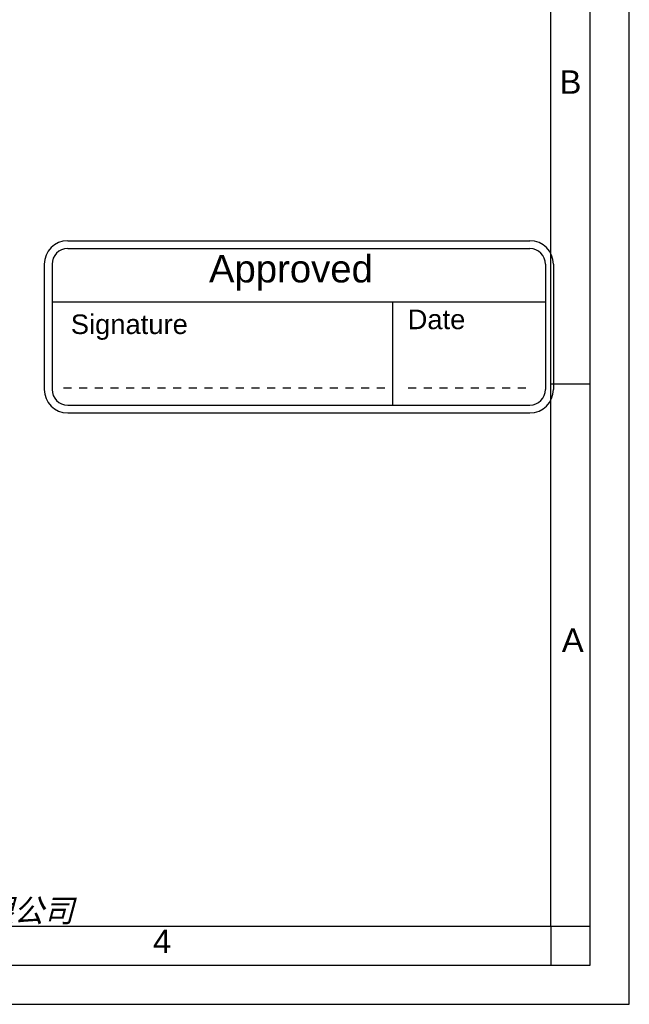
# Model space of a CAD drawing. Header units: millimetres. Extents: x -213 to 420, y -2 to 297.
# Tile 29 of 37: x 342 to 420, y 0 to 126. Entities that reach past the tile are written whole.
import ezdxf

# ---------------------------------------------------------------- set-up
doc = ezdxf.new("R2010")
doc.units = ezdxf.units.MM
doc.header["$LTSCALE"] = 23.1
doc.layers.get('0').update_dxf_attribs({"linetype": 'CONTINUOUS'})
doc.layers.add('DETAIL', color=7, linetype='CONTINUOUS')
doc.styles.add('TEXTSTYLE_10', font='arial.ttf')
doc.styles.add('TEXTSTYLE_2', font='arial.ttf')
doc.styles.add('TEXTSTYLE_7', font='txt')

# ---------------------------------------------------------------- blocks, each defined once
blk = doc.blocks.new('LOGO_PHASE_NINGBO_BL1', base_point=(320.75, 22.5))
at = {"color": 2, "linetype": 'CONTINUOUS', "style": 'TEXTSTYLE_7', "oblique": 15}
blk.add_text('宁波菲仕电机技术有限公司', height=2.9513, dxfattribs=at).set_placement((303.04, 10.5))
blk = doc.blocks.new('APPROVED_BL2', base_point=(377.81, 86.52))
at = {"layer": 'DETAIL', "color": 1, "linetype": 'CONTINUOUS'}
for p, q in [((348.31, 97.52), (407.31, 97.52)), ((348.31, 96.52), (407.31, 96.52)), ((345.31, 94.52), (345.31, 78.52)), ((346.31, 94.52), (346.31, 78.52)), ((409.31, 94.52), (409.31, 78.52)), ((410.31, 94.52), (410.31, 78.52)), ((346.31, 89.7), (409.31, 89.7)), ((389.79, 89.7), (389.79, 76.52)), ((347.79, 78.73), (348.79, 78.73)), ((349.79, 78.73), (350.79, 78.73)), ((351.79, 78.73), (352.79, 78.73)), ((353.79, 78.73), (354.79, 78.73)), ((355.79, 78.73), (356.79, 78.73)), ((357.79, 78.73), (358.79, 78.73)), ((359.79, 78.73), (360.79, 78.73)), ((361.79, 78.73), (362.79, 78.73)), ((363.79, 78.73), (364.79, 78.73)), ((365.79, 78.73), (366.79, 78.73)), ((367.79, 78.73), (368.79, 78.73)), ((369.79, 78.73), (370.79, 78.73)), ((371.79, 78.73), (372.79, 78.73)), ((373.79, 78.73), (374.79, 78.73)), ((375.79, 78.73), (376.79, 78.73)), ((377.79, 78.73), (378.79, 78.73)), ((379.79, 78.73), (380.79, 78.73)), ((381.79, 78.73), (382.79, 78.73)), ((383.79, 78.73), (384.79, 78.73)), ((385.79, 78.73), (386.79, 78.73)), ((387.79, 78.73), (388.79, 78.73)), ((391.79, 78.73), (392.79, 78.73)), ((393.79, 78.73), (394.79, 78.73)), ((395.79, 78.73), (396.79, 78.73)), ((397.79, 78.73), (398.79, 78.73)), ((399.79, 78.73), (400.79, 78.73)), ((401.79, 78.73), (402.79, 78.73)), ((403.79, 78.73), (404.79, 78.73)), ((405.79, 78.73), (406.79, 78.73)), ((348.31, 76.52), (407.31, 76.52)), ((348.31, 75.52), (407.31, 75.52))]:
    blk.add_line(p, q, dxfattribs=at)
for centre, radius, start, end in [((348.31, 94.52), 3, 90, 180), ((407.31, 94.52), 3, 0, 90), ((348.31, 94.52), 2, 90, 180), ((407.31, 94.52), 2, 0, 90), ((348.31, 78.52), 3, 180, 270), ((348.31, 78.52), 2, 180, 270), ((407.31, 78.52), 3, 270, 360), ((407.31, 78.52), 2, 270, 360)]:
    blk.add_arc(centre, radius, start, end, dxfattribs=at)
at = {"layer": 'DETAIL', "color": 2, "linetype": 'CONTINUOUS', "style": 'TEXTSTYLE_10'}
for s, height, p in [('Approved', 3.5, (366.34, 92.19)), ('Signature', 2.5, (348.7, 85.6)), ('Date', 2.5, (391.7, 86.22))]:
    blk.add_text(s, height=height, dxfattribs=at).set_placement(p)

msp = doc.modelspace()

# ---------------------------------------------------------------- linework, layer by layer
at = {"color": 2, "linetype": 'CONTINUOUS'}
for p, q in [((420, 0), (420, 297)), ((415, 5), (415, 292)), ((410, 79.25), (415, 79.25)), ((410.00278, 10.01538), (410.00278, 5.01538)), ((410.00841, 9.99683), (415.00841, 9.99683)), ((20, 5), (415, 5)), ((237.25, 0), (420, 0))]:
    msp.add_line(p, q, dxfattribs=at)
at = {"color": 7, "linetype": 'CONTINUOUS'}
for p, q in [((410, 10), (410, 287)), ((25, 10), (410, 10))]:
    msp.add_line(p, q, dxfattribs=at)

# ---------------------------------------------------------------- block references
at = {"color": 2, "linetype": 'CONTINUOUS'}
msp.add_blockref('LOGO_PHASE_NINGBO_BL1', (320.75, 22.49989), dxfattribs=at)
at = {"layer": 'DETAIL', "color": 2, "linetype": 'CONTINUOUS'}
msp.add_blockref('APPROVED_BL2', (377.80701, 86.51807), dxfattribs=at)

# ---------------------------------------------------------------- texts
at = {"color": 2, "linetype": 'CONTINUOUS', "char_height": 3, "attachment_point": 1, "line_spacing_factor": 0.9, "style": 'TEXTSTYLE_2'}
for s, insert, width in [('B', (411.08948, 119.28251), 2.7881041), ('A', (411.3869, 47.99854), 2.7881041), ('4', (359.18334, 9.53753), 2.330855)]:
    msp.add_mtext(s, dxfattribs=dict(at, insert=insert, width=width))

doc.saveas('drawing.dxf')
